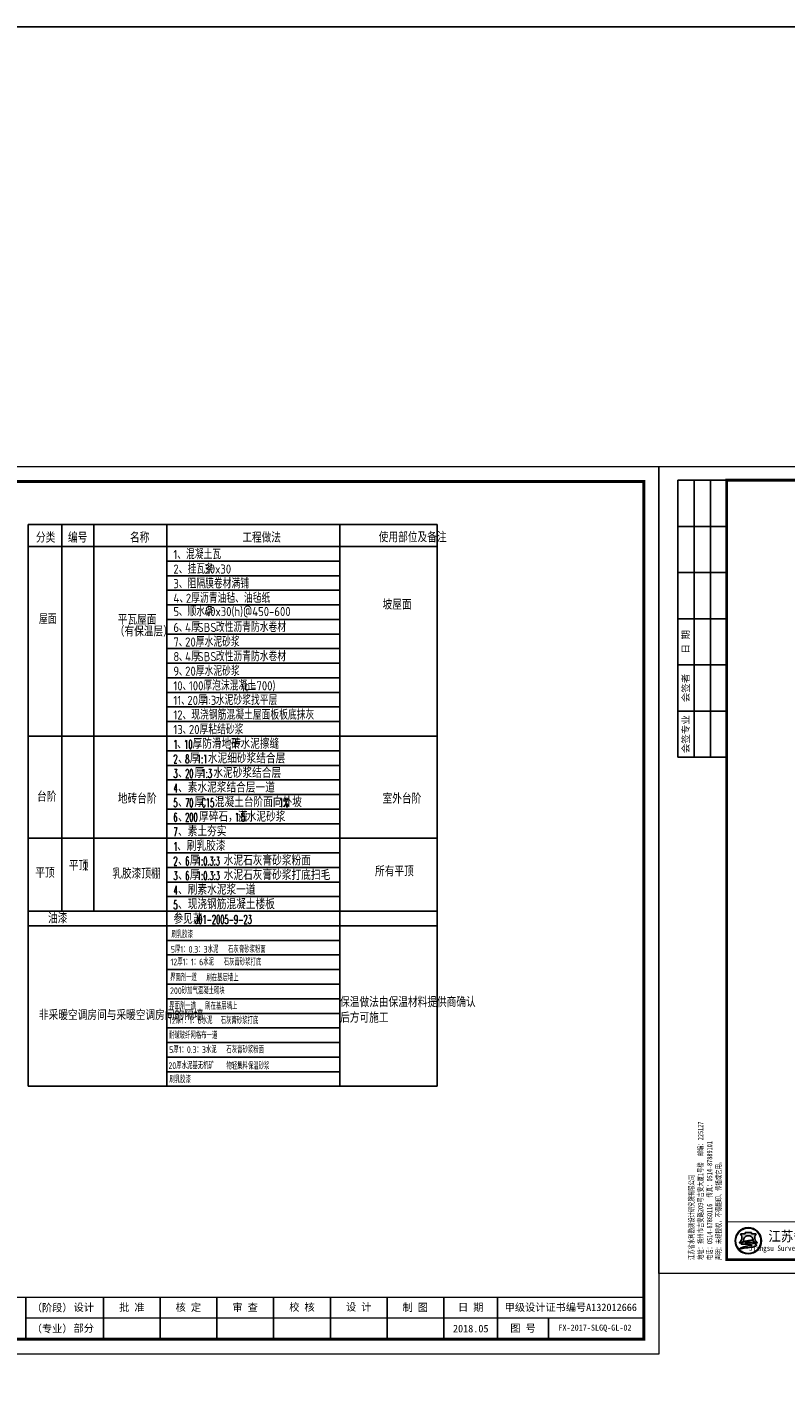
# Model space of a CAD drawing. Extents: x 88237 to 730297, y -11868 to 107702.
# Tile 3 of 49: x 214606 to 254124, y 37370 to 107702. Entities that reach past the tile are written whole.
import ezdxf
from ezdxf.enums import TextEntityAlignment as Align

# ---------------------------------------------------------------- set-up
doc = ezdxf.new("R2010")
doc.units = 0
doc.header["$LTSCALE"] = 1000
doc.header["$MEASUREMENT"] = 0
doc.layers.add('0.13文字', color=3, linetype='Continuous', lineweight=13)
for name, color, linetype in [('AXIS', 3, 'Continuous'), ('PUB_TEXT', 7, 'Continuous'), ('图名层', 13, 'Continuous'), ('图框', 7, 'Continuous')]:
    doc.layers.add(name, color=color, linetype=linetype)
doc.styles.add('GBSTYLE', font='GBXWXT.shx', dxfattribs={"width": 0.8, "bigfont": 'GBHZFS.shx'})
doc.styles.add('HZ', font='SIMPLEX', dxfattribs={"width": 0.75, "bigfont": 'HZTXT'})
doc.styles.add('LYJFS', font='times.ttf', dxfattribs={"width": 0.7})
doc.styles.get("Standard").update_dxf_attribs({"font": 'gbenor.shx', "bigfont": 'gbcbig.shx'})
doc.styles.add('仿宋', font='FangSong_GB2312.ttf', dxfattribs={"width": 0.7})
doc.styles.add('宋体', font='txt')

# ---------------------------------------------------------------- blocks, each defined once
blk = doc.blocks.new('d4trtg')
h = blk.add_hatch(color=152)
h.dxf.hatch_style = 1
h.paths.add_polyline_path([(654246.3193193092, 3899725.409078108, 1), (654149.4769673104, 3899725.409078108, 1)])
h.paths.add_polyline_path([(654244.689577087, 3899725.409078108, 1), (654151.1067095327, 3899725.409078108, 1)], flags=16)
h = blk.add_hatch(color=152)
h.dxf.hatch_style = 1
edge = h.paths.add_edge_path()
edge.add_arc((654216.7300615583, 3899701.144012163), 14.62686968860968, 43.31770961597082, 70.37003522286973)
edge.add_arc((654202.9245894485, 3899662.43781051), 55.72140833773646, 70.37003522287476, 84.52854590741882)
edge.add_arc((654197.052297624, 3899601.131590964), 117.3082280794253, 84.5285459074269, 95.17746754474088)
edge.add_arc((654198.4691254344, 3899704.113250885), 18.32576248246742, 111.7965680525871, 130.9174013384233, ccw=False)
edge.add_arc((654217.4394684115, 3899656.675769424), 69.41576698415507, 98.84274785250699, 111.79656805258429, ccw=False)
edge.add_arc((654228.1102754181, 3899588.085080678), 138.8315339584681, 95.21036804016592, 98.84274785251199, ccw=False)
edge.add_ellipse((654197.8981433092, 3899728.334977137), major_axis=(-17.7501498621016, 0), ratio=0.8776980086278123, start_angle=172.6538623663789, end_angle=176.9129867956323)
edge.add_arc((654213.8325542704, 3899624.955280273), 102.5563365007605, 88.99992913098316, 98.52267106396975)
edge.add_arc((654209.8965974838, 3899651.220285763), 75.99805588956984, 98.5226710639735, 116.8491039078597)
edge.add_arc((654181.1331357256, 3899708.041207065), 12.31168505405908, 116.8491039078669, 139.2900683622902)
edge.add_arc((654173.2830714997, 3899714.795695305), 1.955690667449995, 139.2900683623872, 263.050638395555)
edge.add_arc((654175.1158058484, 3899729.831970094), 17.10324739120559, 263.0506383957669, 272.136251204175)
edge.add_arc((654186.8001782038, 3899416.594006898), 296.3525647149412, 88.46268833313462, 92.13625120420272, ccw=False)
edge.add_arc((654193.3818121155, 3899661.833379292), 51.02489061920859, 68.07113774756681, 88.46268833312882, ccw=False)
edge.add_arc((654234.506227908, 3899496.08092722), 214.2253735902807, 95.91294384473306, 98.79521578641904)
edge.add_arc((654220.8241236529, 3899584.51078353), 124.7433113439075, 98.79521578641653, 117.8496747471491)
edge.add_arc((654806.2087627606, 3897318.850026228), 2461.597634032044, 104.7703900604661, 105.15790668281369, ccw=False)
edge.add_line((654178.6340996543, 3899699.104834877), (654170.5934602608, 3899695.844113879))
edge.add_arc((654384.3496151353, 3898723.49134639), 995.5709910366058, 100.90627282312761, 102.39834375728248, ccw=False)
edge.add_line((654195.9846486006, 3899701.080338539), (654189.8745459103, 3899699.193213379))
edge.add_arc((654166.7652083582, 3899985.305806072), 287.044347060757, 274.6177604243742, 279.6944367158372)
edge.add_arc((654207.3949546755, 3899747.472955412), 45.76599921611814, 279.694436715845, 287.6119267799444)
edge.add_arc((654216.243616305, 3899719.598572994), 16.52082853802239, 287.6119267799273, 311.5140981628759)
edge.add_arc((654225.3686800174, 3899709.289677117), 2.753471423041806, 311.5140981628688, 403.3177096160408)
edge = h.paths.add_edge_path()
edge.add_arc((654242.1391779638, 3899736.786777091), 20.67819482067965, 138.9741968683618, 204.1180883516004, ccw=False)
edge.add_line((654226.5392573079, 3899750.359920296), (654209.5567490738, 3899750.359920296))
edge.add_line((654209.5567490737, 3899750.359920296), (654209.5567490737, 3899756.23053299))
edge.add_line((654209.5567490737, 3899756.23053299), (654186.2395375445, 3899756.23053299))
edge.add_line((654186.2395375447, 3899756.23053299), (654186.2395375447, 3899750.359920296))
edge.add_line((654186.2395375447, 3899750.359920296), (654169.2570293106, 3899750.359920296))
edge.add_arc((654153.6571086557, 3899736.786777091), 20.67819482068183, -24.118088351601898, 41.0258031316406, ccw=False)
edge.add_arc((654138.2813983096, 3899743.670490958), 37.52449961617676, 314.34412131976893, 335.8819116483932, ccw=False)
edge.add_arc((654157.8406418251, 3899747.198545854), 31.08765203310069, 282.3877277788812, 290.1465811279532)
edge.add_arc((654127.1774852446, 3899830.778947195), 120.1152469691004, 290.1465811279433, 296.6495194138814)
edge.add_ellipse((654197.8981433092, 3899728.334977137), major_axis=(-17.7501498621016, 0), ratio=0.8776980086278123, start_angle=176.9129867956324, end_angle=378.37473811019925, ccw=False)
edge.add_ellipse((654197.8981433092, 3899728.334977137), major_axis=(-17.7501498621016, 0), ratio=0.8776980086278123, start_angle=172.653862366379, end_angle=176.9129867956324, ccw=False)
edge.add_ellipse((654197.8981433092, 3899728.334977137), major_axis=(-17.7501498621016, 0), ratio=0.8776980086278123, start_angle=161.6252618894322, end_angle=172.653862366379, ccw=False)
edge.add_arc((654268.6188013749, 3899830.778947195), 120.1152469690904, 243.3504805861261, 249.853418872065)
edge.add_arc((654237.9556447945, 3899747.198545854), 31.08765203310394, 249.8534188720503, 257.61227222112)
edge.add_arc((654257.5148883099, 3899743.670490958), 37.52449961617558, 204.1180883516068, 225.6558786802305, ccw=False)
at = {"lineweight": 0}
for p, q in [((653868.4004973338, 3899605.327936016), (653868.4004973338, 3902577.336202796)), ((653868.4004973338, 3902577.336202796), (658071.2404705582, 3902577.336202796)), ((658071.2404705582, 3902577.336202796), (658071.2404705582, 3899605.327936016)), ((658021.2066613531, 3899725.409078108), (655949.806960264, 3899725.409078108)), ((658071.2404705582, 3899605.327936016), (653868.4004973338, 3899605.327936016))]:
    blk.add_line(p, q, dxfattribs=at)
for p, q in [((654118.5695433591, 3902527.302393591), (653938.4478302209, 3902527.302393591)), ((653938.4478302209, 3902527.302393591), (653938.4478302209, 3901506.612685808)), ((653998.488401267, 3902527.302393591), (653998.488401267, 3901506.612685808)), ((654058.528972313, 3902527.302393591), (654058.528972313, 3901506.612685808)), ((654118.5695433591, 3902357.187442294), (653938.4478302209, 3902357.187442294)), ((654118.5695433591, 3902187.072490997), (653938.4478302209, 3902187.072490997)), ((654118.5695433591, 3902016.9575397), (653938.4478302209, 3902016.9575397)), ((654118.5695433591, 3901846.842588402), (653938.4478302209, 3901846.842588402)), ((654118.5695433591, 3901676.727637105), (653938.4478302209, 3901676.727637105)), ((654118.5695433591, 3901506.612685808), (653938.4478302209, 3901506.612685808)), ((655049.1983945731, 3899795.456410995), (655049.1983945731, 3899655.361745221)), ((655399.4350590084, 3899795.456410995), (655399.4350590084, 3899655.361745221)), ((655949.806960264, 3899795.456410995), (655949.806960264, 3899655.361745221)), ((656209.9827681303, 3899795.456410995), (656209.9827681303, 3899655.361745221)), ((656400.1112431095, 3899795.456410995), (656400.1112431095, 3899655.361745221)), ((656590.2397180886, 3899795.456410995), (656590.2397180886, 3899655.361745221)), ((656780.3681930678, 3899795.456410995), (656780.3681930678, 3899655.361745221)), ((656970.496668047, 3899795.456410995), (656970.496668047, 3899655.361745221)), ((657160.6251430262, 3899795.456410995), (657160.6251430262, 3899655.361745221)), ((657350.7536180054, 3899795.456410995), (657350.7536180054, 3899655.361745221)), ((657530.8753311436, 3899795.456410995), (657530.8753311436, 3899655.361745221)), ((657700.9902824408, 3899725.409078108), (657700.9902824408, 3899655.361745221))]:
    blk.add_line(p, q)
at = {"lineweight": 0, "const_width": 10.0067618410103}
blk.add_lwpolyline([(654118.5695433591, 3902527.302393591), (658021.2066613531, 3902527.302393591), (658021.2066613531, 3899655.361745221), (654118.5695433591, 3899655.361745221)], close=True, dxfattribs=at)
at = {"lineweight": 0, "const_width": 4.002704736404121}
blk.add_lwpolyline([(658021.2066613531, 3899795.456410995), (654118.5695433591, 3899795.456410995)], dxfattribs=at)
at = {"color": 152}
for points in [[(654181.0529832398, 3899723.423913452, -0.02838203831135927), (654168.5479460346, 3899718.013005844, -0.03386732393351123), (654164.5097554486, 3899716.834668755, 0.09425397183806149), (654172.5302050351, 3899728.337281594, 0.2921547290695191), (654169.2570293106, 3899750.359920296), (654186.2395375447, 3899750.359920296), (654186.2395375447, 3899756.23053299), (654209.5567490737, 3899756.23053299), (654209.5567490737, 3899750.359920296), (654226.5392573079, 3899750.359920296, 0.29215472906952), (654223.2660815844, 3899728.337281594, 0.09425397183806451), (654231.2865311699, 3899716.834668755, -0.03386732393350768), (654227.2483405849, 3899718.013005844, -0.02838203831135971), (654214.7433033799, 3899723.423913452)], [(654215.6225359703, 3899727.495994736, 0.04157472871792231), (654198.6336295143, 3899726.379117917, 0.08013502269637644), (654175.5726574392, 3899719.025681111, 0.09823132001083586), (654171.8006163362, 3899716.071255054, 0.599439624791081), (654173.0464484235, 3899712.85437217, 0.03966424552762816), (654175.7533461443, 3899712.7406093, -0.01603031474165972), (654194.7507043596, 3899712.839904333, -0.08921046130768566), (654212.4373190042, 3899709.166529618, 0.01257694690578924), (654201.7504573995, 3899707.787257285, 0.08333285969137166), (654162.549863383, 3899694.805861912, -0.001690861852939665), (654178.6340996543, 3899699.104834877), (654170.5934602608, 3899695.844113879, -0.006510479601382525), (654195.9846486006, 3899701.080338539), (654189.8745459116, 3899699.193213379, 0.02215480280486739), (654215.101659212, 3899702.360502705, 0.03456031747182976), (654221.242295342, 3899703.852113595, 0.1046726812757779), (654227.1936927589, 3899707.227897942, 0.4234638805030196), (654227.3719977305, 3899711.178677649, 0.1185893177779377), (654221.6438736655, 3899714.920795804, 0.06185687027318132), (654208.2376153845, 3899717.905342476, 0.04649815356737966), (654186.4662944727, 3899717.961197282, -0.08362449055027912), (654191.6645458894, 3899721.128869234, -0.05658197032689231), (654206.7686614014, 3899725.266458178, -0.01585057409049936), (654215.5025964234, 3899726.342960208)]]:
    blk.add_lwpolyline(points, format="xyb", dxfattribs=at)
for radius in [48.42117599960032, 46.79143377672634]:
    blk.add_circle((654197.8981433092, 3899725.409078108), radius, dxfattribs=at)
blk.add_arc((654217.4394684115, 3899656.675769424), 69.41576698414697, 98.8427478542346, 111.796568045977, dxfattribs=at)
for start_param, end_param in [(2.820892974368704, 6.603884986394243), (3.013378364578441, 3.087714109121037)]:
    blk.add_ellipse((654197.8981433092, 3899728.334977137), major_axis=(-17.7501498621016, 0), ratio=0.8776980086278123, start_param=start_param, end_param=end_param, dxfattribs=at)
at = {"style": '宋体'}
for s, height, width, p in [('江苏省水利勘测设计研究院有限公司', 37.52535690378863, 0.9, (654640.1952124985, 3899742.929376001)), ('丰县四联河灌区节水配套改造项目', 18.01217131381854, 0.75, (655225.535190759, 3899732.922628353)), ('Jiangsu Surveying and Design Institute of Water Resources Co., Ltd.', 20.0135236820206, 0.8, (654638.4727689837, 3899695.522921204))]:
    blk.add_text(s, height=height, dxfattribs=dict(at, width=width)).set_placement(p, align=Align.MIDDLE)
at = {"style": 'LYJFS'}
for s, p in [('（阶段）', (656038.2059940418, 3899760.432744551)), ('（专业）', (656038.2059940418, 3899690.385411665))]:
    blk.add_text(s, height=25.01690460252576, dxfattribs=at).set_placement(p, align=Align.MIDDLE_CENTER)
at = {"style": '仿宋'}
blk.add_text('2018.05', height=25.01690460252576, dxfattribs=at).set_placement((657440.8144745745, 3899690.385411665), align=Align.MIDDLE)
at = {"rotation": 90}
for s, insert, char_height, attachment_point, style in [('日 期', (653968.468115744, 3901931.900064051), 25.01690460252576, 5, '宋体'), ('会签者', (653968.468115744, 3901761.785112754), 25.01690460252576, 5, '宋体'), ('会签专业', (653968.468115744, 3901591.670161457), 25.01690460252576, 5, '宋体'), ('江苏省水利勘测设计研究院有限公司\\P地址：扬州市吉安路209号吉安大厦1号楼  邮编：225127\\P电话：0514-87860116  传真：0514-87889101\\P声明：未经授权，不得翻印、传播或它用。', (654101.5093347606, 3899654.544439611), 20.0135236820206, 7, '仿宋')]:
    blk.add_mtext(s, dxfattribs=dict(at, insert=insert, char_height=char_height, attachment_point=attachment_point, style=style))
at = {"char_height": 25.01690460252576, "attachment_point": 5, "style": '宋体'}
for s, insert in [('设计', (656143.9596908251, 3899760.432744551)), ('批 准', (656305.0470056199, 3899760.432744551)), ('核 定', (656494.550057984, 3899760.154778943)), ('审 查', (656684.609041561, 3899760.165426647)), ('校 核', (656875.0849735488, 3899760.865852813)), ('设 计', (657065.2829399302, 3899761.366681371)), ('制 图', (657254.8554836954, 3899760.211836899)), ('日 期', (657440.8144745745, 3899760.432744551)), ('甲级设计证书编号A132012666', (657776.0409962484, 3899760.432744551)), ('部分', (656143.9596908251, 3899690.385411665)), ('图 号', (657615.9328067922, 3899690.385411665))]:
    blk.add_mtext(s, dxfattribs=dict(at, insert=insert))

msp = doc.modelspace()

# ---------------------------------------------------------------- linework, layer by layer
msp.add_lwpolyline([(88237, 107702.5), (730297, 107702.5), (730297, -11868.5), (88237, -11868.5)], close=True)
at = {"layer": 'AXIS'}
for p, q in [((214669.3516389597, 81776.00034578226), (214669.2037084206, 52516.00034584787)), ((214669.3516389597, 81776.00034578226), (235991.0947716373, 81776.0003457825)), ((216428.3298987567, 81776.00034578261), (216428.3270920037, 61636.00034579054)), ((218089.3516389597, 81776.00034578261), (218089.3488322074, 61636.00034579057)), ((221889.3516389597, 81776.0003457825), (221889.3448896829, 65436.0003457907)), ((230908.5864034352, 81776.00034578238), (230908.5806556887, 65436.00034579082)), ((235991.1106744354, 81776.00034578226), (235990.9414825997, 52516.00034584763)), ((235991.0851649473, 80636.0003457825), (214669.3357361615, 80636.0003457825)), ((214669.3777708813, 80636.00034578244), (235991.1237949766, 80636.00034578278)), ((221889.3536039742, 79876.00034578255), (230908.5923880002, 79876.00034578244)), ((221889.3791980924, 79116.00034578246), (230908.6173290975, 79116.00034578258)), ((221889.4900159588, 78356.00034578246), (230908.7247804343, 78356.00034578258)), ((221889.4900159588, 77596.00034578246), (230908.7247804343, 77596.00034578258)), ((221889.4900159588, 76836.00034578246), (230908.7247804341, 76836.00034578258)), ((221889.3357663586, 76076.00034578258), (230908.5750346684, 76076.00034578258)), ((221889.4900159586, 75316.00034578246), (230908.7247804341, 75316.00034578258)), ((221889.4900159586, 74556.00034578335), (230908.7247804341, 74556.00034578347)), ((221889.3487002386, 73796.00034578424), (230908.5834647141, 73796.00034578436)), ((221889.3483908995, 73036.00034578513), (230908.583155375, 73036.00034578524)), ((221889.3480815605, 72276.00034578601), (230908.582846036, 72276.00034578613)), ((221889.3477722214, 71516.0003457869), (230908.5825366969, 71516.00034578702)), ((214669.3531778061, 70756.00034578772), (235991.0963104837, 70756.00034578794)), ((221889.3474628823, 70756.00034578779), (230908.5822273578, 70756.0003457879)), ((221889.3513760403, 69996.00034578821), (230908.5863582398, 69996.0003457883)), ((221889.3506553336, 69236.00034578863), (230908.585724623, 69236.00034578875)), ((221889.3499346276, 68476.00034578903), (230908.5850910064, 68476.00034578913)), ((221889.3492139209, 67716.00034578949), (230908.5844573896, 67716.00034578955)), ((221889.3484932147, 66956.0003457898), (230908.5838237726, 66956.00034578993)), ((221889.3477725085, 66196.00034579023), (230908.5831901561, 66196.00034579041)), ((214669.3531778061, 65436.00034579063), (235991.0963104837, 65436.00034579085)), ((216428.3284088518, 65436.00034579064), (235991.0975443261, 65436.00034579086)), ((221889.3560244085, 65436.0003457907), (221889.111715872, 52516.00034584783)), ((230908.5902468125, 65436.00034579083), (230908.3485131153, 52516.00034584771)), ((221889.3256671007, 64676.00034579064), (230908.5653228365, 64676.00034579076)), ((221889.4941867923, 63916.00034579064), (230908.7289512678, 63916.00034579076)), ((221889.4941867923, 63156.00034579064), (230908.7289512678, 63156.00034579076)), ((221889.3149645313, 62396.00034579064), (230908.5549108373, 62396.00034579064)), ((214669.3391171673, 61636.00034579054), (235991.0806435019, 61636.00034579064)), ((221889.4163970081, 61636.00034579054), (230908.6511614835, 61636.00034579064)), ((221889.4163970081, 61636.00034579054), (230908.6511614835, 61636.00034579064)), ((214669.3146588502, 60876.00034579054), (235991.071446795, 60876.00034579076)), ((235991.085487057, 60876.00034579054), (214669.3360582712, 60876.00034579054)), ((214669.3360582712, 60876.00034579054), (235991.0950937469, 60876.00034579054)), ((221889.3044452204, 60116.00034579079), (230908.5400679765, 60116.00034579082)), ((221889.3044452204, 59356.00034579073), (230908.5400679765, 59356.00034579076)), ((221889.3016330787, 58596.0003457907), (230908.5848010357, 58596.0003457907)), ((221889.3016330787, 57836.00034579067), (230908.5848010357, 57836.00034579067)), ((221889.3016330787, 57076.00034579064), (230908.5848010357, 57076.00034579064)), ((221889.3016330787, 56316.00034579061), (230908.5848010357, 56316.00034579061)), ((221889.3016330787, 55556.00034579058), (230908.5848010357, 55556.00034579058)), ((221889.3016330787, 54796.00034579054), (230908.5848010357, 54796.00034579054)), ((221889.3016330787, 54036.0003457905), (230908.5848010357, 54036.0003457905)), ((221889.3016330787, 53276.00034579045), (230908.5848010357, 53276.00034579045)), ((214669.1223906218, 52516.00034584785), (235990.8746835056, 52516.00034584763)), ((214669.2037084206, 52516.00034584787), (235990.9592976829, 52516.00034584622)), ((230908.444324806, 52516.00034584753), (221889.2089211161, 52516.00034584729))]:
    msp.add_line(p, q, dxfattribs=at)

# ---------------------------------------------------------------- block references
at = {"layer": '图框'}
for p, xscale, yscale, zscale in [((-9990160.741297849, -60628155.24868006), 15.55714379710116, 15.55714381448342, 15.5571438), ((-9000019.761758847, -55108795.53352755), 14.14285799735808, 14.14285801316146, 14.142858)]:
    msp.add_blockref('d4trtg', p, dxfattribs=dict(at, xscale=xscale, yscale=yscale, zscale=zscale))

# ---------------------------------------------------------------- texts
at = {"layer": '0.13文字', "linetype": 'Continuous', "lineweight": 13, "insert": (242099.7097553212, 40098.46033222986), "char_height": 311.1428760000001, "width": 6481.601259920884, "attachment_point": 1, "style": 'LYJFS'}
msp.add_mtext('{\\fFangSong_GB2312|b0|i0|c134|p49;\\W1; FX-2017-SLGQ-GL-02}', dxfattribs=at)
at = {"layer": 'PUB_TEXT', "linetype": 'ByBlock', "style": 'HZ'}
for s, height, width, p in [('分类', 498.7499999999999, 0.75, (215075.2925787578, 80843.5698578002)), ('编号', 498.7499999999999, 0.75, (216744.2525787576, 80843.56985780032)), ('名称', 498.7499999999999, 0.75, (219975.9039740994, 80843.56985780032)), ('工', 498.7499999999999, 0.75, (225835.2687655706, 80843.54598076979)), ('程', 498.7499999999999, 0.75, (226336.5714230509, 80843.54598076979)), ('做', 498.7499999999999, 0.75, (226837.8740805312, 80843.54598076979)), ('法', 498.7499999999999, 0.75, (227339.1767380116, 80843.54598076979)), ('使用部位及备注', 498.7499999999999, 0.75, (232945.207340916, 80862.08269070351)), ('坡屋面', 498.7499999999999, 0.75, (233142.7016980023, 77351.87397427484)), ('平瓦屋面', 498.7499999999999, 0.75, (219338.2016980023, 76568.87397427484)), ('（有保温层）', 498.7499999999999, 0.75, (219182.7016980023, 75954.37397427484)), ('1', 448.8749999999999, 0.5625000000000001, (222239.0120290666, 70103.34516085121)), ('10', 448.8749999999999, 0.5625000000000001, (222805.4495290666, 70103.34516085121)), ('厚防滑地砖', 498.7499999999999, 0.75, (223238.2932790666, 70103.34516085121)), ('干水泥擦缝', 498.7499999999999, 0.75, (225228.8401540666, 70103.34516085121)), ('2', 448.8749999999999, 0.5625000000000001, (222239.0120290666, 69343.34516085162)), ('、', 498.7499999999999, 0.75, (222431.3870290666, 70103.34516085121)), ('8', 448.8749999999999, 0.5625000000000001, (222853.5432790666, 69343.34516085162)), ('厚', 498.7499999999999, 0.75, (223094.0120290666, 69343.34516085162)), ('1:1', 448.8749999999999, 0.5625000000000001, (223468.0745290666, 69343.34516085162)), ('水泥细砂浆结合层', 498.7499999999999, 0.75, (224033.1760915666, 69343.34516085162)), (',', 448.8749999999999, 0.5625000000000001, (225108.6057790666, 70103.34516085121)), ('3', 448.8749999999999, 0.5625000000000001, (222239.0120290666, 68583.34516085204)), ('、', 498.7499999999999, 0.75, (222479.4807790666, 69343.34516085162)), ('20', 448.8749999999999, 0.5625000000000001, (222853.5432790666, 68583.34516085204)), ('厚', 498.7499999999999, 0.75, (223334.4807790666, 68583.34516085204)), ('1:3', 448.8749999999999, 0.5625000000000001, (223708.5432790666, 68583.34516085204)), ('水泥砂浆结合层', 498.7499999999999, 0.75, (224321.7385915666, 68583.34516085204)), ('4', 448.8749999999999, 0.5625000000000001, (222239.0120290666, 67823.34516085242)), ('、', 498.7499999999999, 0.75, (222479.4807790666, 68583.34516085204)), ('、素水泥浆结合层一道', 498.7499999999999, 0.75, (222479.4807790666, 67823.34516085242)), ('台阶', 498.7499999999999, 0.75, (215132.5909553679, 67341.95976314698)), ('地砖台阶', 498.7499999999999, 0.75, (219342.2358594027, 67242.92397427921)), ('70', 448.8749999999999, 0.5625000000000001, (222853.5432790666, 67063.3451608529)), ('厚', 498.7499999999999, 0.75, (223334.4807790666, 67063.3451608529)), ('C15', 448.8749999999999, 0.5625000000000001, (223708.5432790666, 67063.3451608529)), ('混凝土台阶面向外坡', 498.7499999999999, 0.75, (224393.8792165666, 67063.3451608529)), ('1%', 448.8749999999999, 0.5625000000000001, (227760.4417165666, 67063.3451608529)), ('室外台阶', 498.7499999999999, 0.75, (233142.7032368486, 67242.92397427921)), ('5', 448.8749999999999, 0.5625000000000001, (222239.0120290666, 67063.3451608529)), ('、', 498.7499999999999, 0.75, (222479.4807790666, 67063.3451608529)), ('厚碎石，灌', 498.7499999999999, 0.75, (223574.9495290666, 66303.34516085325)), ('水泥砂浆', 498.7499999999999, 0.75, (226058.4573415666, 66303.34516085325)), ('6', 448.8749999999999, 0.5625000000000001, (222239.0120290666, 66303.34516085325)), ('、', 498.7499999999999, 0.75, (222479.4807790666, 66303.34516085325)), ('、素土夯实', 498.7499999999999, 0.75, (222479.4807790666, 65543.34516085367)), ('200', 448.8749999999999, 0.5625000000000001, (222853.5432790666, 66303.34516085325)), ('1:5', 448.8749999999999, 0.5625000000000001, (225445.2620290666, 66303.34516085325)), ('7', 448.8749999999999, 0.5625000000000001, (222239.0120290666, 65543.34516085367)), ('1', 448.8749999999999, 0.5625000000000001, (222239.1589126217, 64783.34516085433)), ('、刷乳胶漆', 498.7499999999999, 0.75, (222431.5339126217, 64783.34516085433)), ('平顶', 498.7499999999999, 0.75, (216794.3894374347, 63758.53963331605)), ('1', 448.8749999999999, 0.5625000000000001, (217542.5144374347, 63758.53963331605)), ('2', 448.8749999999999, 0.5625000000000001, (222239.1589126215, 64023.34516085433)), ('、', 498.7499999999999, 0.75, (222479.6276626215, 64023.34516085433)), ('6', 448.8749999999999, 0.5625000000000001, (222853.6901626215, 64023.34516085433)), ('厚', 498.7499999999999, 0.75, (223094.1589126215, 64023.34516085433)), ('1:0.3:3', 448.8749999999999, 0.5625000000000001, (223468.2214126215, 64023.34516085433)), ('水泥石灰膏砂浆粉面', 498.7499999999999, 0.75, (224862.9401626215, 64023.34516085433)), ('所有平顶', 498.7499999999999, 0.75, (232749.4484339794, 63454.93063933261)), ('平顶', 498.7499999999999, 0.75, (215040.460920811, 63377.64587349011)), ('乳胶漆顶棚', 498.7499999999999, 0.75, (219053.1586984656, 63336.27322818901)), ('3', 448.8749999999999, 0.5625000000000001, (222239.1589126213, 63263.34516085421)), ('、', 498.7499999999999, 0.75, (222479.6276626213, 63263.34516085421)), ('6', 448.8749999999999, 0.5625000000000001, (222853.6901626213, 63263.34516085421)), ('厚', 498.7499999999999, 0.75, (223094.1589126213, 63263.34516085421)), ('1:0.3:3', 448.8749999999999, 0.5625000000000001, (223468.2214126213, 63263.34516085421)), ('水泥石灰膏砂浆打底扫毛', 498.7499999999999, 0.75, (224862.9401626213, 63263.34516085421)), ('4', 448.8749999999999, 0.5625000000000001, (222239.158912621, 62503.34516085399)), ('、刷素水泥浆一道', 498.7499999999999, 0.75, (222479.627662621, 62503.34516085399)), ('5', 448.8749999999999, 0.5625000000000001, (222239.1589126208, 61743.34516085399)), ('、现浇钢筋混凝土楼板', 498.7499999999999, 0.75, (222479.6276626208, 61743.34516085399)), ('油漆', 498.7499999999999, 0.75, (215704.0865803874, 61010.49710331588)), ('参见苏', 498.7499999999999, 0.75, (222239.4168378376, 60983.34516082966)), ('J01-2005-9-23', 448.8749999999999, 0.5625000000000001, (223361.6043378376, 60983.34516082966)), ('保温做法由保温材料提供商确认', 498.7499999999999, 0.75, (230928.716853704, 56640.18934637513)), ('非采暖空调房间与采暖空调房间的隔墙', 498.7499999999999, 0.75, (215227.8150037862, 55966.60764769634)), ('后方可施工', 498.7499999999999, 0.75, (230928.716853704, 55828.04609204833))]:
    msp.add_text(s, height=height, dxfattribs=dict(at, width=width)).set_placement(p)
at = {"layer": 'PUB_TEXT'}
for s, height, p in [('1', 475, (222239.4126670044, 79983.34516082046)), ('、混凝土瓦', 458.1560283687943, (222437.329333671, 79983.34516082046)), ('2', 475, (222239.4126670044, 79223.34516082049)), ('、挂瓦条', 458.1560283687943, (222516.4960003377, 79223.34516082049)), ('30x30', 475, (223850.5385535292, 79223.34516082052)), ('3', 475, (222239.4126670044, 78463.34516082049)), ('、阻隔膜卷材满铺', 458.1560283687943, (222516.4960003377, 78463.34516082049)), ('4', 475, (222239.4126670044, 77703.34516082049)), ('2', 475, (222889.5899719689, 77703.3451608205)), ('厚沥青油毡、油毡纸', 458.1560283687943, (223166.6733053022, 77703.3451608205)), ('用于办公室地面及楼梯', 458.1560283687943, (208830.3171065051, 77211.72546825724)), ('5', 475, (222239.4126670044, 77011.62141279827)), ('、顺水条', 458.1560283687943, (222516.4960003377, 77011.62141279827)), ('、', 458.1560283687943, (222556.079333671, 77703.34516082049)), ('40x30(h)@450-600', 475, (223850.5385535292, 77011.6214127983)), ('屋面', 458.1560283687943, (215229.5966540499, 76606.76940396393)), ('6', 475, (222239.4126670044, 76183.34516082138)), ('厚', 458.1560283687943, (223166.6733053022, 76183.3451608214)), ('SBS', 475, (223500.1839436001, 76183.3451608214)), ('改性沥青防水卷材', 458.1560283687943, (224450.1839436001, 76183.34516082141)), ('、', 458.1560283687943, (222516.4960003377, 76183.34516082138)), ('4', 475, (222850.0066386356, 76183.3451608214)), ('7', 475, (222239.4126670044, 75423.34516082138)), ('、', 458.1560283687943, (222516.4960003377, 75423.34516082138)), ('20', 475, (222850.0066386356, 75423.3451608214)), ('厚水泥砂浆', 458.1560283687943, (223404.1733053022, 75423.3451608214)), ('8', 475, (222239.4126670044, 74663.34516082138)), ('、', 458.1560283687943, (222516.4960003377, 74663.34516082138)), ('4', 475, (222850.0066386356, 74663.3451608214)), ('厚', 458.1560283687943, (223166.6733053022, 74663.3451608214)), ('SBS', 475, (223500.1839436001, 74663.3451608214)), ('改性沥青防水卷材', 458.1560283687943, (224450.1839436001, 74663.34516082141)), ('9', 475, (222239.2713512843, 73903.34516082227)), ('、', 458.1560283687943, (222517.737857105, 73903.34516082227)), ('20', 475, (222851.2484954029, 73903.34516082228)), ('厚水泥砂浆', 458.1560283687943, (223405.4151620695, 73903.34516082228)), ('10', 475, (222239.2710419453, 73143.34516082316)), ('、', 458.1560283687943, (222714.2710419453, 73143.34516082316)), ('100', 475, (223047.7816802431, 73143.34516082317)), ('厚泡沫混凝土', 458.1560283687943, (223799.8650135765, 73143.34516082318)), ('(', 475, (225800.9288433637, 73143.34516082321)), ('ρ', 458.1560283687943, (225959.262176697, 73143.34516082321)), ('=700)', 475, (226292.7728149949, 73143.34516082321)), ('11', 475, (222239.2707326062, 72383.34516082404)), ('、', 458.1560283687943, (222635.1040659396, 72383.34516082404)), ('20', 475, (222968.6147042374, 72383.34516082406)), ('厚', 458.1560283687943, (223522.7813709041, 72383.34516082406)), ('1:3', 475, (223856.2920092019, 72383.34516082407)), ('水泥砂浆找平层', 458.1560283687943, (224450.0420092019, 72383.34516082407)), ('12', 475, (222239.2704232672, 71623.34516082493)), ('、现浇钢筋混凝土屋面板板底抹灰', 458.1560283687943, (222714.2704232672, 71623.34516082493)), ('13', 475, (222239.2701139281, 70863.34516082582)), ('20', 475, (223047.780752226, 70863.34516082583)), ('厚粘结砂浆', 458.1560283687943, (223601.9474188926, 70863.34516082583)), ('、', 458.1560283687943, (222714.2701139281, 70863.34516082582)), ('用于办公室楼面及楼梯', 458.1560283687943, (208619.7513076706, 58989.74770180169)), ('用于办公室、楼梯及走道内墙面', 458.1560283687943, (207502.2513076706, 55727.32756048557))]:
    msp.add_text(s, height=height, dxfattribs=at).set_placement(p)
at = {"layer": '图名层', "color": 7, "style": 'GBSTYLE', "width": 0.8}
for s, p in [('刷乳胶漆', (222137.1858174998, 60246.3280441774)), ('5厚1：0.3：3水泥', (222105.8083078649, 59473.88101026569, -2.006565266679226e-08)), ('石灰膏砂浆粉面', (225090.752829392, 59471.11823449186)), ('12厚1：1：6水泥', (222088.3083078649, 58817.5911474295, -2.006565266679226e-08)), ('石灰膏砂浆打底', (224862.8753197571, 58808.79041142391, -2.006676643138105e-08)), ('界面剂一道', (222062.1858174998, 58006.66099792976)), ('刷在基层墙上', (223960.1858174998, 57990.90302536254)), ('200砂加气混凝土砌块', (222063.6858174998, 57316.28396483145)), ('界面剂一道', (222014.6858174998, 56527.11316252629)), ('刷在基层墙上', (223896.752829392, 56517.0003458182)), ('12厚1：1：6水泥', (222007.8083078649, 55771.14980581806, -2.006565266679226e-08)), ('石灰膏砂浆打底', (224705.8083078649, 55765.39183325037, -2.006565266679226e-08)), ('耐碱玻纤网格布一道', (222004.8083078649, 54993.09399784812, -2.006565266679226e-08)), ('5厚1：0.3：3水泥', (222016.8083078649, 54248.30545932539, -2.006565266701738e-08)), ('石灰膏砂浆粉面', (225001.8083078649, 54243.2974867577, -2.006565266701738e-08)), ('20厚水泥基无机矿', (221980.1431586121, 53414.89045865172)), ('物轻集料保温砂浆', (225004.6431586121, 53398.38248608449)), ('刷乳胶漆', (222029.6858174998, 52691.94003701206))]:
    msp.add_text(s, height=350, dxfattribs=at).set_placement(p)

doc.saveas('drawing.dxf')
